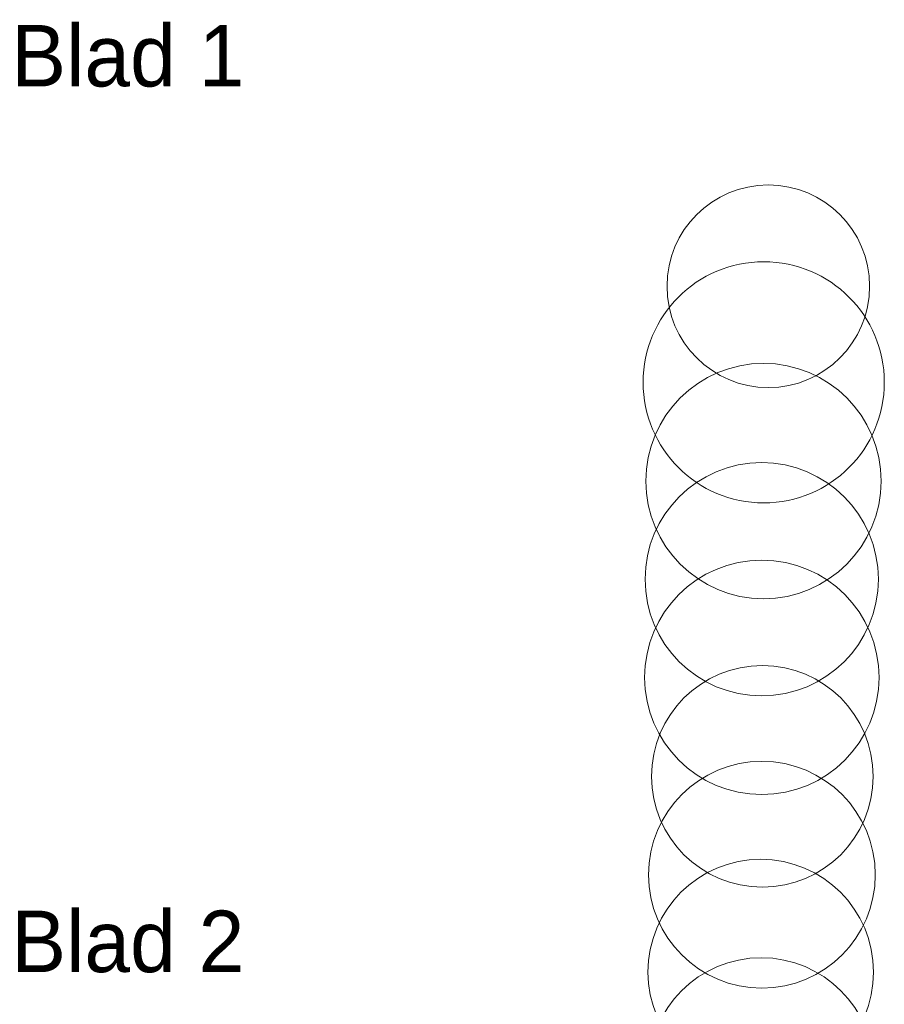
# Model space of a CAD drawing. Header units: metres. Extents: x 1155 to 1506, y 1546 to 1980.
# Tile 27 of 27: x 1361 to 1502, y 1755 to 1915. Entities that reach past the tile are written whole.
import ezdxf
from ezdxf.enums import TextEntityAlignment as Align

# ---------------------------------------------------------------- set-up
doc = ezdxf.new("R2010")
doc.units = ezdxf.units.M
doc.header["$LTSCALE"] = 0.1
doc.layers.add('TM-Hulplijn-plaatsdwp in situatie', color=213, linetype='Continuous', lineweight=9, plot=False)
doc.styles.add('StagCAD', font='StagCAD.ttf')

msp = doc.modelspace()

# ---------------------------------------------------------------- linework, layer by layer
at = {"layer": 'TM-Hulplijn-plaatsdwp in situatie'}
for centre, radius in [((1483.077, 1872.115), 16.472), ((1482.329, 1856.499), 19.608), ((1482.296, 1840.446), 19.132), ((1482.003, 1824.481), 18.966), ((1482.021, 1808.526), 19.058), ((1482.106, 1792.436), 18.023), ((1482.028, 1776.43), 18.443), ((1481.844, 1760.611), 18.342), ((1481.927, 1744.61), 18.335)]:
    msp.add_circle(centre, radius, dxfattribs=at)

# ---------------------------------------------------------------- texts
at = {"layer": 'Defpoints', "color": 6, "lineweight": 50, "style": 'StagCAD'}
for s, p in [('Blad 1', (1359.966, 1909.601)), ('Blad 2', (1359.966, 1765.601))]:
    msp.add_text(s, height=10, dxfattribs=at).set_placement(p, align=Align.MIDDLE_LEFT)

doc.saveas('drawing.dxf')
